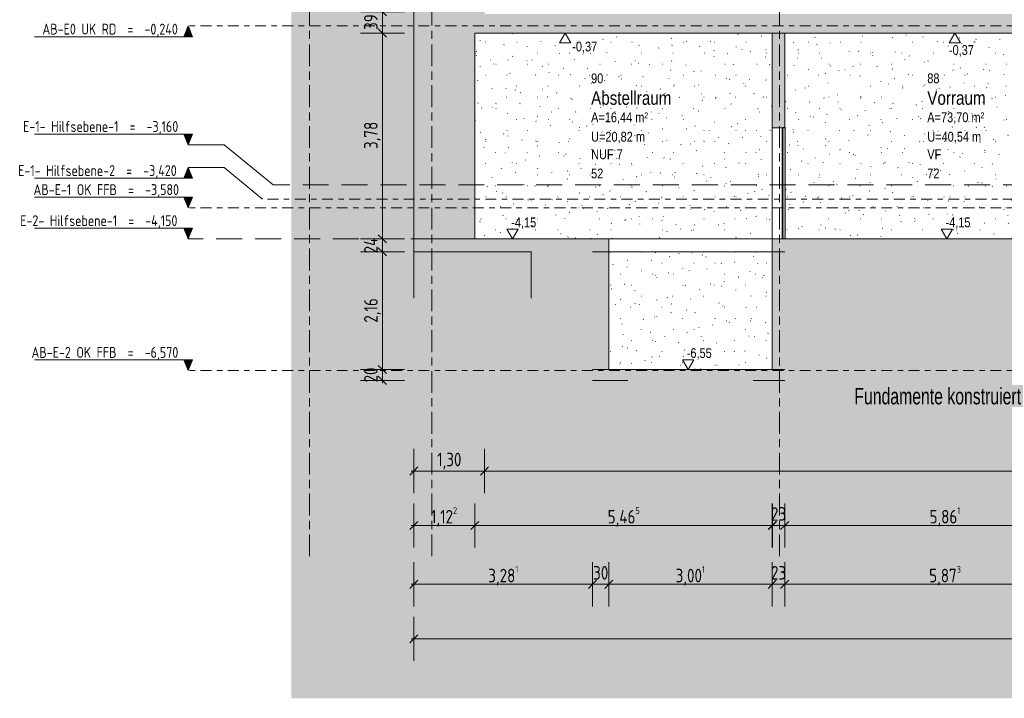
# Model space of a CAD drawing. Header units: metres. Extents: x -34 to 182, y -15 to 869.
# Tile 1 of 46: x -34 to -16, y -15 to -3. Entities that reach past the tile are written whole.
import ezdxf

# ---------------------------------------------------------------- set-up
doc = ezdxf.new("R2010")
doc.units = ezdxf.units.M
for name, pattern in [('_Ebene_', [0.4, 0.2, -0.1, 0, -0.1]), ('_Rasterlinie_', [0.75, 0.4, -0.1, 0.15, -0.1]), ('Abgebrochen', [0.714375, 0.47625, -0.238125])]:
    doc.linetypes.add(name, pattern=pattern)
for name, color, linetype, lineweight in [('A_Bem', 7, 'Continuous', 5), ('A_Bem-100', 7, 'Continuous', 5), ('A_Detailelemente', 7, 'Continuous', 9), ('A_Ebenen', 130, 'Continuous', 5), ('A_Geschossdecken', 7, 'Continuous', 5), ('A_Geschossdecken_Schraffur', 7, 'Continuous', 5), ('A_Hoehenkoten', 124, 'Continuous', 5), ('A_Notizen', 130, 'Continuous', 5), ('A_Raster', 128, 'Continuous', 5), ('A_Raum-Txt', 16, 'Continuous', 5), ('A_Tuer', 128, 'Continuous', 5), ('A_Türen_Element', 128, 'Continuous', 5), ('A_Türen_Rahmen', 128, 'Continuous', 5), ('A_Wand', 244, 'Continuous', 5), ('A_Wand_Schraff', 1, 'Continuous', 5), ('A_Wände_Oberflächenschraffur', 244, 'Continuous', 5)]:
    doc.layers.add(name, color=color, linetype=linetype, lineweight=lineweight)
doc.styles.add('Arial', font='arial.ttf', dxfattribs={"width": 0.8, "height": 0.18})
doc.styles.add('Arial_1', font='arial.ttf', dxfattribs={"width": 0.7, "height": 0.3})
doc.styles.add('Arial_B', font='txt', dxfattribs={"width": 0.8, "height": 0.25})
doc.styles.add('ISOCPEUR', font='isocpeur.ttf', dxfattribs={"width": 0.8, "height": 0.2})
doc.styles.add('ISOCPEUR_1', font='isocpeur.ttf', dxfattribs={"width": 0.8, "height": 0.25})
doc.dimstyles.new('BLB-Standard_2_5_Aussen', dxfattribs={"dimscale": 0.3048, "dimtxt": 0.248995, "dimasz": 0.492126, "dimexe": 1.32874, "dimexo": 0.0625, "dimgap": 0.032808, "dimtad": 1, "dimdec": 1, "dimlfac": 100, "dimrnd": 0.1, "dimdsep": 46, "dimtxsty": 'ISOCPEUR_1', "dimblk1": 'OBLIQUE', "dimblk2": 'OBLIQUE', "dimsah": 1, "dimcen": 0.09, "dimdle": 0.164042, "dimazin": 0, "dimtfac": 1, "dimtdec": 4, "dimtix": 1, "dimtmove": 0, "dimatfit": 3, "dimfxl": 1.32874, "dimfxlon": 1, "dimtvp": 1, "dimtolj": 1, "dimtzin": 0, "dimarcsym": 2})
doc.dimstyles.new('BLB-Standard_2_5_Aussen_1', dxfattribs={"dimscale": 0.3048, "dimtxt": 0.248995, "dimasz": 0.492126, "dimexe": 1.32874, "dimexo": 0.0625, "dimgap": 0.032808, "dimtad": 1, "dimrnd": 0.001, "dimzin": 0, "dimdsep": 46, "dimtxsty": 'ISOCPEUR_1', "dimblk1": 'OBLIQUE', "dimblk2": 'OBLIQUE', "dimsah": 1, "dimcen": 0.09, "dimdle": 0.164042, "dimazin": 0, "dimtfac": 1, "dimtdec": 4, "dimtix": 1, "dimtmove": 0, "dimatfit": 3, "dimfxl": 1.32874, "dimfxlon": 1, "dimtvp": 1, "dimtolj": 1, "dimtzin": 0, "dimarcsym": 2})
pattern_1 = [(0, (15.384, 18.796), (0.765, 0.203), [0.006, -0.567, 0.006, -0.567, -3.059]), (0, (15.384, 18.796), (0.765, 0.203), [-1.147, 0.006, -1.141, 0.006, -0.567, -1.338]), (0, (15.384, 18.796), (0.765, 0.203), [-2.868, 0.006, -0.376, 0.006, -0.95]), (118.513, (15.671, 18.897), (-0.5480598, 0.6024512), [0.007, -0.594, 0.007, -0.594, -3.204]), (118.513, (15.671, 18.897), (-0.5480598, 0.6024512), [-1.202, 0.007, -1.195, 0.007, -0.594, -1.402]), (118.513, (15.671, 18.897), (-0.5480598, 0.6024512), [-3.004, 0.007, -0.394, 0.007, -0.995]), (241.487, (15.767, 19.304), (-0.21666794, -0.80524034), [0.007, -0.594, 0.007, -0.594, -3.204]), (241.487, (15.767, 19.304), (-0.21666794, -0.80524034), [-1.202, 0.007, -1.195, 0.007, -0.594, -1.402]), (241.487, (15.767, 19.304), (-0.21666794, -0.80524034), [-3.004, 0.007, -0.394, 0.007, -0.995])]

# ---------------------------------------------------------------- blocks, each defined once
blk = doc.blocks.new('TU DF 2 - Stahl-Eckzarge flächenbündig - DL - 1200 x 2001-8069408-E')
at = {"layer": 'A_Tuer', "lineweight": 9}
for points in [[(-19.917, -4.92), (-19.917, -4.905), (-19.872, -4.905), (-19.872, -4.895), (-19.882, -4.895), (-19.882, -4.897), (-19.874, -4.897), (-19.874, -4.903), (-19.919, -4.903), (-19.919, -4.918), (-19.93, -4.918), (-19.93, -4.907), (-19.922, -4.907), (-19.922, -4.905), (-19.932, -4.905), (-19.932, -4.92)], [(-19.872, -6.945), (-19.872, -4.909), (-19.917, -4.909), (-19.917, -6.945)]]:
    blk.add_hatch(color=253, dxfattribs=at).paths.add_polyline_path(points, flags=0)
at = {"layer": 'A_Türen_Element', "color": 250, "lineweight": 9}
for p, q in [((-19.917, -4.909), (-19.917, -6.945)), ((-19.872, -4.909), (-19.917, -4.909)), ((-19.872, -6.945), (-19.872, -4.909)), ((-19.917, -6.945), (-19.872, -6.945))]:
    blk.add_line(p, q, dxfattribs=at)
at = {"layer": 'A_Türen_Rahmen', "color": 250, "lineweight": 9}
for p, q in [((-19.922, -4.905), (-19.932, -4.905)), ((-19.932, -4.905), (-19.932, -4.92)), ((-19.932, -4.92), (-19.917, -4.92)), ((-19.932, -4.92), (-19.932, -6.945)), ((-19.93, -4.918), (-19.93, -4.907)), ((-19.93, -4.907), (-19.922, -4.907)), ((-19.919, -4.918), (-19.93, -4.918)), ((-19.922, -4.907), (-19.922, -4.905)), ((-19.922, -4.907), (-19.922, -4.918)), ((-19.874, -4.903), (-19.919, -4.903)), ((-19.919, -4.903), (-19.919, -4.918)), ((-19.917, -4.92), (-19.917, -4.905)), ((-19.917, -4.905), (-19.872, -4.905)), ((-19.872, -4.895), (-19.882, -4.895)), ((-19.882, -4.895), (-19.882, -4.897)), ((-19.882, -4.897), (-19.874, -4.897)), ((-19.874, -4.897), (-19.874, -4.903)), ((-19.872, -4.905), (-19.872, -4.895)), ((-19.872, -4.909), (-19.872, -4.905))]:
    blk.add_line(p, q, dxfattribs=at)
blk = doc.blocks.new('Ebene - Rohbau-1046864-E')
at = {"layer": 'A_Ebenen'}
blk.add_hatch(color=256, dxfattribs=at).paths.add_polyline_path([(26.672, -2.599), (26.592, -2.795), (26.513, -2.599)], flags=0)
at = {"layer": 'A_Ebenen', "color": 170, "lineweight": 9}
for p, q in [((26.513, -2.599), (26.592, -2.795)), ((26.513, -2.599), (29.413, -2.599)), ((26.592, -2.795), (26.672, -2.599))]:
    blk.add_line(p, q, dxfattribs=at)
at = {"layer": 'A_Ebenen', "color": 251, "lineweight": 9}
for p, q in [((26.672, -2.599), (26.513, -2.599)), ((26.513, -2.599), (26.592, -2.795)), ((26.592, -2.795), (26.672, -2.599))]:
    blk.add_line(p, q, dxfattribs=at)
blk = doc.blocks.new('Ebene - Rohbau-1168218-E')
at = {"layer": 'A_Ebenen'}
blk.add_hatch(color=256, dxfattribs=at).paths.add_polyline_path([(26.672, 0.758), (26.513, 0.758), (26.592, 0.955)], flags=0)
at = {"layer": 'A_Ebenen', "color": 251, "lineweight": 9}
for p, q in [((26.592, 0.955), (26.513, 0.758)), ((26.672, 0.758), (26.592, 0.955)), ((26.513, 0.758), (26.672, 0.758))]:
    blk.add_line(p, q, dxfattribs=at)
at = {"layer": 'A_Ebenen', "color": 170, "lineweight": 9}
blk.add_line((26.513, 0.758), (29.413, 0.758), dxfattribs=at)
blk = doc.blocks.new('Höhenkoten - leer-6237472-E')
at = {"layer": 'A_Hoehenkoten'}
for p, q in [((-24.774, -6.765), (-24.982, -6.765)), ((-24.878, -6.945), (-24.982, -6.765)), ((-24.878, -6.945), (-24.774, -6.765))]:
    blk.add_line(p, q, dxfattribs=at)
blk = doc.blocks.new('DIMBLOCK1-E')
at = {"layer": 'A_Bem-100'}
for p, q in [((-20.112, -11.804), (-20.112, -12.614)), ((-20.112, -12.209), (-20.112, -11.804)), ((-19.882, -11.804), (-19.882, -12.614)), ((-19.882, -12.209), (-19.882, -11.804)), ((-20.162, -12.209), (-19.882, -12.209))]:
    blk.add_line(p, q, dxfattribs=at)
at = {"layer": 'A_Bem-100', "lineweight": 9}
for p, q in [((-20.112, -12.209), (-20.187, -12.284)), ((-20.112, -12.209), (-20.037, -12.134)), ((-19.882, -12.209), (-19.957, -12.284)), ((-19.882, -12.209), (-19.807, -12.134))]:
    blk.add_line(p, q, dxfattribs=at)
at = {"layer": 'A_Bem-100', "color": 0, "insert": (-20.134, -11.873), "char_height": 0.25, "width": 0.32865, "attachment_point": 1, "line_spacing_factor": 1.149209, "style": 'ISOCPEUR_1'}
blk.add_mtext('23', dxfattribs=at)
blk = doc.blocks.new('_Oblique')
at = {"color": 0, "linetype": 'ByBlock', "lineweight": -2}
blk.add_line((-0.5, -0.5), (0.5, 0.5), dxfattribs=at)
blk = doc.blocks.new('DIMBLOCK2-E')
at = {"layer": 'A_Bem-100'}
for p, q in [((-19.882, -11.804), (-19.882, -12.614)), ((-19.882, -12.209), (-19.882, -11.804)), ((-14.021, -11.804), (-14.021, -12.614)), ((-14.021, -12.209), (-14.021, -11.804)), ((-19.882, -12.209), (-14.021, -12.209))]:
    blk.add_line(p, q, dxfattribs=at)
at = {"layer": 'A_Bem-100', "lineweight": 9}
for p, q in [((-19.882, -12.209), (-19.957, -12.284)), ((-19.882, -12.209), (-19.807, -12.134)), ((-14.021, -12.209), (-14.096, -12.284)), ((-14.021, -12.209), (-13.946, -12.134))]:
    blk.add_line(p, q, dxfattribs=at)
at = {"layer": 'A_Bem-100', "color": 0, "insert": (-17.224, -11.873), "char_height": 0.25, "width": 0.65432, "attachment_point": 1, "line_spacing_factor": 1.149209, "style": 'ISOCPEUR_1'}
blk.add_mtext('5,86\\A2\\H0.5x;\\S1^  ;\\H2x;', dxfattribs=at)
blk = doc.blocks.new('DIMBLOCK14-E')
at = {"layer": 'A_Bem-100'}
for p, q in [((-26.693, -11.804), (-26.693, -12.614)), ((-26.693, -12.209), (-26.693, -11.804)), ((-25.571, -11.804), (-25.571, -12.614)), ((-25.571, -12.209), (-25.571, -11.804)), ((-26.743, -12.209), (-25.521, -12.209))]:
    blk.add_line(p, q, dxfattribs=at)
at = {"layer": 'A_Bem-100', "lineweight": 9}
for p, q in [((-26.693, -12.209), (-26.768, -12.284)), ((-26.693, -12.209), (-26.618, -12.134)), ((-25.571, -12.209), (-25.646, -12.284)), ((-25.571, -12.209), (-25.496, -12.134))]:
    blk.add_line(p, q, dxfattribs=at)
at = {"layer": 'A_Bem-100', "color": 0, "insert": (-26.377, -11.873), "char_height": 0.25, "width": 0.58859, "attachment_point": 1, "line_spacing_factor": 1.149209, "style": 'ISOCPEUR_1'}
blk.add_mtext('1,12\\A2\\H0.5x;\\S2^  ;\\H2x;', dxfattribs=at)
blk = doc.blocks.new('DIMBLOCK15-E')
at = {"layer": 'A_Bem-100'}
for p, q in [((-25.571, -11.804), (-25.571, -12.614)), ((-25.571, -12.209), (-25.571, -11.804)), ((-20.106, -11.804), (-20.106, -12.614)), ((-20.106, -12.209), (-20.106, -11.804)), ((-20.056, -12.209), (-25.621, -12.209))]:
    blk.add_line(p, q, dxfattribs=at)
at = {"layer": 'A_Bem-100', "lineweight": 9}
for p, q in [((-25.571, -12.209), (-25.646, -12.284)), ((-25.571, -12.209), (-25.496, -12.134)), ((-20.106, -12.209), (-20.181, -12.284)), ((-20.106, -12.209), (-20.031, -12.134))]:
    blk.add_line(p, q, dxfattribs=at)
at = {"layer": 'A_Bem-100', "color": 0, "insert": (-23.133, -11.873), "char_height": 0.25, "width": 0.7081, "attachment_point": 1, "line_spacing_factor": 1.149209, "style": 'ISOCPEUR_1'}
blk.add_mtext('5,46\\A2\\H0.5x;\\S5^  ;\\H2x;', dxfattribs=at)
blk = doc.blocks.new('DIMBLOCK16-E')
at = {"layer": 'A_Bem-100'}
for p, q in [((-26.693, -10.804), (-26.693, -11.614)), ((-26.693, -11.209), (-26.693, -10.804)), ((-25.394, -10.804), (-25.394, -11.614)), ((-25.394, -11.209), (-25.394, -10.804)), ((-26.743, -11.209), (-25.394, -11.209))]:
    blk.add_line(p, q, dxfattribs=at)
at = {"layer": 'A_Bem-100', "lineweight": 9}
for p, q in [((-26.693, -11.209), (-26.618, -11.134)), ((-25.394, -11.209), (-25.319, -11.134)), ((-26.693, -11.209), (-26.768, -11.284)), ((-25.394, -11.209), (-25.469, -11.284))]:
    blk.add_line(p, q, dxfattribs=at)
at = {"layer": 'A_Bem-100', "color": 0, "insert": (-26.264, -10.873), "char_height": 0.25, "width": 0.52883, "attachment_point": 1, "line_spacing_factor": 1.149209, "style": 'ISOCPEUR_1'}
blk.add_mtext('1,30', dxfattribs=at)
blk = doc.blocks.new('DIMBLOCK17-E')
at = {"layer": 'A_Bem-100'}
for p, q in [((-25.394, -10.804), (-25.394, -11.614)), ((-25.394, -11.209), (-25.394, -10.804)), ((-0.871, -10.804), (-0.871, -11.614)), ((-0.871, -11.209), (-0.871, -10.804)), ((-25.394, -11.209), (-0.871, -11.209))]:
    blk.add_line(p, q, dxfattribs=at)
at = {"layer": 'A_Bem-100', "lineweight": 9}
for p, q in [((-25.394, -11.209), (-25.319, -11.134)), ((-0.871, -11.209), (-0.796, -11.134)), ((-25.394, -11.209), (-25.469, -11.284)), ((-0.871, -11.209), (-0.946, -11.284))]:
    blk.add_line(p, q, dxfattribs=at)
at = {"layer": 'A_Bem-100', "color": 0, "insert": (-13.496, -10.873), "char_height": 0.25, "width": 0.87242, "attachment_point": 1, "line_spacing_factor": 1.149209, "style": 'ISOCPEUR_1'}
blk.add_mtext('24,52\\A2\\H0.5x;\\S3^  ;\\H2x;', dxfattribs=at)
blk = doc.blocks.new('DIMBLOCK31-E')
at = {"layer": 'A_Bem-100'}
for p, q in [((-26.693, -12.885), (-26.693, -13.695)), ((-26.693, -13.29), (-26.693, -12.885)), ((-23.412, -12.885), (-23.412, -13.695)), ((-23.412, -13.29), (-23.412, -12.885)), ((-26.743, -13.29), (-23.412, -13.29))]:
    blk.add_line(p, q, dxfattribs=at)
at = {"layer": 'A_Bem-100', "lineweight": 9}
for p, q in [((-26.693, -13.29), (-26.768, -13.365)), ((-26.693, -13.29), (-26.618, -13.215)), ((-23.412, -13.29), (-23.487, -13.365)), ((-23.412, -13.29), (-23.337, -13.215))]:
    blk.add_line(p, q, dxfattribs=at)
at = {"layer": 'A_Bem-100', "color": 0, "insert": (-25.325, -12.954), "char_height": 0.25, "width": 0.65432, "attachment_point": 1, "line_spacing_factor": 1.149209, "style": 'ISOCPEUR_1'}
blk.add_mtext('3,28\\A2\\H0.5x;\\S1^  ;\\H2x;', dxfattribs=at)
blk = doc.blocks.new('DIMBLOCK32-E')
at = {"layer": 'A_Bem-100'}
for p, q in [((-23.412, -12.885), (-23.412, -13.695)), ((-23.412, -13.29), (-23.412, -12.885)), ((-23.112, -12.885), (-23.112, -13.695)), ((-23.112, -13.29), (-23.112, -12.885)), ((-23.412, -13.29), (-23.112, -13.29))]:
    blk.add_line(p, q, dxfattribs=at)
at = {"layer": 'A_Bem-100', "lineweight": 9}
for p, q in [((-23.412, -13.29), (-23.487, -13.365)), ((-23.412, -13.29), (-23.337, -13.215)), ((-23.112, -13.29), (-23.187, -13.365)), ((-23.112, -13.29), (-23.037, -13.215))]:
    blk.add_line(p, q, dxfattribs=at)
at = {"layer": 'A_Bem-100', "color": 0, "insert": (-23.399, -12.954), "char_height": 0.25, "width": 0.32865, "attachment_point": 1, "line_spacing_factor": 1.149209, "style": 'ISOCPEUR_1'}
blk.add_mtext('30', dxfattribs=at)
blk = doc.blocks.new('DIMBLOCK33-E')
at = {"layer": 'A_Bem-100'}
for p, q in [((-23.112, -12.885), (-23.112, -13.695)), ((-23.112, -13.29), (-23.112, -12.885)), ((-20.112, -12.885), (-20.112, -13.695)), ((-20.112, -13.29), (-20.112, -12.885)), ((-23.112, -13.29), (-20.112, -13.29))]:
    blk.add_line(p, q, dxfattribs=at)
at = {"layer": 'A_Bem-100', "lineweight": 9}
for p, q in [((-23.112, -13.29), (-23.187, -13.365)), ((-23.112, -13.29), (-23.037, -13.215)), ((-20.112, -13.29), (-20.187, -13.365)), ((-20.112, -13.29), (-20.037, -13.215))]:
    blk.add_line(p, q, dxfattribs=at)
at = {"layer": 'A_Bem-100', "color": 0, "insert": (-21.885, -12.954), "char_height": 0.25, "width": 0.65432, "attachment_point": 1, "line_spacing_factor": 1.149209, "style": 'ISOCPEUR_1'}
blk.add_mtext('3,00\\A2\\H0.5x;\\S1^  ;\\H2x;', dxfattribs=at)
blk = doc.blocks.new('DIMBLOCK34-E')
at = {"layer": 'A_Bem-100'}
for p, q in [((-20.112, -12.885), (-20.112, -13.695)), ((-20.112, -13.29), (-20.112, -12.885)), ((-19.882, -12.885), (-19.882, -13.695)), ((-19.882, -13.29), (-19.882, -12.885)), ((-20.112, -13.29), (-19.882, -13.29))]:
    blk.add_line(p, q, dxfattribs=at)
at = {"layer": 'A_Bem-100', "lineweight": 9}
for p, q in [((-20.112, -13.29), (-20.187, -13.365)), ((-20.112, -13.29), (-20.037, -13.215)), ((-19.882, -13.29), (-19.957, -13.365)), ((-19.882, -13.29), (-19.807, -13.215))]:
    blk.add_line(p, q, dxfattribs=at)
at = {"layer": 'A_Bem-100', "color": 0, "insert": (-20.134, -12.954), "char_height": 0.25, "width": 0.32865, "attachment_point": 1, "line_spacing_factor": 1.149209, "style": 'ISOCPEUR_1'}
blk.add_mtext('23', dxfattribs=at)
blk = doc.blocks.new('DIMBLOCK35-E')
at = {"layer": 'A_Bem-100'}
for p, q in [((-19.882, -12.885), (-19.882, -13.695)), ((-19.882, -13.29), (-19.882, -12.885)), ((-14.009, -12.885), (-14.009, -13.695)), ((-14.009, -13.29), (-14.009, -12.885)), ((-19.882, -13.29), (-14.009, -13.29))]:
    blk.add_line(p, q, dxfattribs=at)
at = {"layer": 'A_Bem-100', "lineweight": 9}
for p, q in [((-19.882, -13.29), (-19.957, -13.365)), ((-19.882, -13.29), (-19.807, -13.215)), ((-14.009, -13.29), (-14.084, -13.365)), ((-14.009, -13.29), (-13.934, -13.215))]:
    blk.add_line(p, q, dxfattribs=at)
at = {"layer": 'A_Bem-100', "color": 0, "insert": (-17.231, -12.954), "char_height": 0.25, "width": 0.68419, "attachment_point": 1, "line_spacing_factor": 1.149209, "style": 'ISOCPEUR_1'}
blk.add_mtext('5,87\\A2\\H0.5x;\\S3^  ;\\H2x;', dxfattribs=at)
blk = doc.blocks.new('DIMBLOCK68-E')
at = {"layer": 'A_Bem-100'}
for p, q in [((-26.864, -9.345), (-27.674, -9.345)), ((-27.269, -9.595), (-27.269, -9.345)), ((-27.269, -9.345), (-26.864, -9.345)), ((-26.864, -9.545), (-27.674, -9.545)), ((-27.269, -9.545), (-26.864, -9.545))]:
    blk.add_line(p, q, dxfattribs=at)
at = {"layer": 'A_Bem-100', "lineweight": 9}
for p, q in [((-27.269, -9.345), (-27.344, -9.27)), ((-27.269, -9.345), (-27.194, -9.42)), ((-27.269, -9.545), (-27.344, -9.47)), ((-27.269, -9.545), (-27.194, -9.62))]:
    blk.add_line(p, q, dxfattribs=at)
at = {"layer": 'A_Bem-100', "color": 0, "insert": (-27.606, -9.582), "char_height": 0.25, "width": 0.32865, "attachment_point": 1, "rotation": 90, "line_spacing_factor": 1.149209, "style": 'ISOCPEUR_1'}
blk.add_mtext('20', dxfattribs=at)
blk = doc.blocks.new('DIMBLOCK69-E')
at = {"layer": 'A_Bem-100'}
for p, q in [((-26.864, -7.185), (-27.674, -7.185)), ((-27.269, -9.345), (-27.269, -7.185)), ((-27.269, -7.185), (-26.864, -7.185)), ((-26.864, -9.345), (-27.674, -9.345)), ((-27.269, -9.345), (-26.864, -9.345))]:
    blk.add_line(p, q, dxfattribs=at)
at = {"layer": 'A_Bem-100', "lineweight": 9}
for p, q in [((-27.269, -7.185), (-27.344, -7.11)), ((-27.269, -7.185), (-27.194, -7.26)), ((-27.269, -9.345), (-27.344, -9.27)), ((-27.269, -9.345), (-27.194, -9.42))]:
    blk.add_line(p, q, dxfattribs=at)
at = {"layer": 'A_Bem-100', "color": 0, "insert": (-27.606, -8.485), "char_height": 0.25, "width": 0.52883, "attachment_point": 1, "rotation": 90, "line_spacing_factor": 1.149209, "style": 'ISOCPEUR_1'}
blk.add_mtext('2,16', dxfattribs=at)
blk = doc.blocks.new('DIMBLOCK70-E')
at = {"layer": 'A_Bem-100'}
for p, q in [((-26.864, -6.945), (-27.674, -6.945)), ((-27.269, -7.185), (-27.269, -6.945)), ((-27.269, -6.945), (-26.864, -6.945)), ((-26.864, -7.185), (-27.674, -7.185)), ((-27.269, -7.185), (-26.864, -7.185))]:
    blk.add_line(p, q, dxfattribs=at)
at = {"layer": 'A_Bem-100', "lineweight": 9}
for p, q in [((-27.269, -6.945), (-27.344, -6.87)), ((-27.269, -6.945), (-27.194, -7.02)), ((-27.269, -7.185), (-27.344, -7.11)), ((-27.269, -7.185), (-27.194, -7.26))]:
    blk.add_line(p, q, dxfattribs=at)
at = {"layer": 'A_Bem-100', "color": 0, "insert": (-27.606, -7.212), "char_height": 0.25, "width": 0.35255, "attachment_point": 1, "rotation": 90, "line_spacing_factor": 1.149209, "style": 'ISOCPEUR_1'}
blk.add_mtext('24', dxfattribs=at)
blk = doc.blocks.new('DIMBLOCK71-E')
at = {"layer": 'A_Bem-100'}
for p, q in [((-27.674, -3.165), (-26.864, -3.165)), ((-27.269, -3.165), (-27.674, -3.165)), ((-27.269, -6.945), (-27.269, -3.165)), ((-26.864, -6.945), (-27.674, -6.945)), ((-27.269, -6.945), (-26.864, -6.945))]:
    blk.add_line(p, q, dxfattribs=at)
at = {"layer": 'A_Bem-100', "lineweight": 9}
for p, q in [((-27.269, -3.165), (-27.344, -3.09)), ((-27.269, -3.165), (-27.194, -3.24)), ((-27.269, -6.945), (-27.344, -6.87)), ((-27.269, -6.945), (-27.194, -7.02))]:
    blk.add_line(p, q, dxfattribs=at)
at = {"layer": 'A_Bem-100', "color": 0, "insert": (-27.606, -5.295), "char_height": 0.25, "width": 0.57664, "attachment_point": 1, "rotation": 90, "line_spacing_factor": 1.149209, "style": 'ISOCPEUR_1'}
blk.add_mtext('3,78', dxfattribs=at)
blk = doc.blocks.new('DIMBLOCK72-E')
at = {"layer": 'A_Bem-100', "lineweight": 9}
for p, q in [((-27.269, -2.775), (-27.344, -2.7)), ((-27.269, -2.775), (-27.194, -2.85)), ((-27.269, -3.165), (-27.344, -3.09)), ((-27.269, -3.165), (-27.194, -3.24))]:
    blk.add_line(p, q, dxfattribs=at)
at = {"layer": 'A_Bem-100'}
for p, q in [((-27.674, -2.775), (-26.864, -2.775)), ((-27.269, -2.775), (-27.674, -2.775)), ((-27.269, -3.165), (-27.269, -2.775)), ((-27.674, -3.165), (-26.864, -3.165)), ((-27.269, -3.165), (-27.674, -3.165))]:
    blk.add_line(p, q, dxfattribs=at)
at = {"layer": 'A_Bem-100', "color": 0, "insert": (-27.606, -3.107), "char_height": 0.25, "width": 0.32865, "attachment_point": 1, "rotation": 90, "line_spacing_factor": 1.149209, "style": 'ISOCPEUR_1'}
blk.add_mtext('39', dxfattribs=at)
blk = doc.blocks.new('DIMBLOCK82-E')
at = {"layer": 'A_Bem-100'}
for p, q in [((-26.693, -13.885), (-26.693, -14.695)), ((-26.693, -14.29), (-26.693, -13.885)), ((22.453, -13.885), (22.453, -14.695)), ((22.453, -14.29), (22.453, -13.885)), ((-26.743, -14.29), (22.503, -14.29))]:
    blk.add_line(p, q, dxfattribs=at)
at = {"layer": 'A_Bem-100', "lineweight": 9}
for p, q in [((-26.693, -14.29), (-26.618, -14.215)), ((22.453, -14.29), (22.528, -14.215)), ((-26.693, -14.29), (-26.768, -14.365)), ((22.453, -14.29), (22.378, -14.365))]:
    blk.add_line(p, q, dxfattribs=at)
at = {"layer": 'A_Bem-100', "color": 0, "insert": (-2.474, -13.954), "char_height": 0.25, "width": 0.84852, "attachment_point": 1, "line_spacing_factor": 1.149209, "style": 'ISOCPEUR_1'}
blk.add_mtext('49,14\\A2\\H0.5x;\\S6^  ;\\H2x;', dxfattribs=at)

msp = doc.modelspace()

# ---------------------------------------------------------------- hatches: boundary and pattern name
at = {"layer": 'A_Detailelemente'}
msp.add_hatch(color=254, dxfattribs=at).paths.add_polyline_path([(-28.9424, -15.3838), (26.0353, -15.3838), (26.0353, -4.2673), (25.1763, -4.2666), (24.1185, -4.2651), (22.4528, -4.2651), (22.4528, -9.5651), (22.8028, -9.5651), (22.8028, -10.0651), (21.8128, -10.0651), (21.8128, -9.5651), (16.706, -9.5651), (16.706, -10.0651), (15.696, -10.0651), (15.696, -9.5651), (-0.361, -9.5651), (-0.361, -10.0651), (-1.361, -10.0651), (-1.361, -9.5651), (-13.375, -9.5651), (-13.375, -10.0651), (-14.3709, -10.0651), (-14.3709, -9.5651), (-14.026, -9.5651), (-14.026, -7.1851), (-19.8818, -7.1851), (-19.8818, -9.5451), (-19.5319, -9.5451), (-19.5319, -10.0451), (-20.4618, -10.0451), (-20.4618, -9.5451), (-22.7623, -9.5451), (-22.7623, -10.0451), (-23.7623, -10.0451), (-23.7623, -9.5451), (-23.4123, -9.5451), (-23.4123, -7.1851), (-24.5344, -7.1851), (-24.5344, -8.0351), (-26.6944, -8.0351), (-26.6944, -9.3651), (-28.9424, -9.3651), (-28.9424, -14.9589)], flags=0)
at = {"layer": 'A_Geschossdecken', "lineweight": 9}
msp.add_hatch(color=254, dxfattribs=at).paths.add_polyline_path([(-28.9424, -9.3651), (-26.6944, -9.3651), (-26.6933, -1.2603), (-28.9424, -1.2603), (-28.9424, -9.2271)], flags=0)
at = {"layer": 'A_Geschossdecken_Schraffur', "lineweight": 9}
for points in [[(-13.6783, -3.1651), (-13.6783, -2.8151), (-26.1321, -2.8151), (-26.1321, -3.1651), (-13.7209, -3.1651)], [(-24.5371, -8.0351), (-24.5371, -7.1851), (-26.6933, -7.1851), (-26.6933, -8.0351)], [(-19.8818, -9.5451), (-19.8818, -9.3451), (-23.4123, -9.3451), (-23.4123, -9.5451), (-20.4618, -9.5451)]]:
    msp.add_hatch(color=253, dxfattribs=at).paths.add_polyline_path(points, flags=0)
h = msp.add_hatch(color=253, dxfattribs=at)
h.paths.add_polyline_path([(-19.5319, -7.1851), (-13.7209, -7.1851), (-13.7209, -6.9451), (-20.1118, -6.9451), (-20.1118, -7.1851), (-19.8818, -7.1851)], flags=0)
h.paths.add_polyline_path([(-26.6933, -7.1851), (-23.1123, -7.1851), (-23.1123, -6.9451), (-26.6933, -6.9451)], flags=0)
h = msp.add_hatch(color=253, dxfattribs=at)
h.paths.add_polyline_path([(-22.7623, -10.0451), (-22.7623, -9.5451), (-23.7623, -9.5451), (-23.7623, -10.0451), (-23.4123, -10.0451)], flags=0)
h.paths.add_polyline_path([(-19.5319, -10.0451), (-19.5319, -9.5451), (-20.4618, -9.5451), (-20.4618, -10.0451)], flags=0)
at = {"layer": 'A_Wand_Schraff', "lineweight": 9}
for points in [[(-26.1321, -3.0351), (-26.1321, -2.8151), (-25.3937, -2.8151), (-25.3937, 0.9549), (-26.6933, 0.9549), (-26.6933, -3.0351)], [(-25.5709, -6.9451), (-25.5709, -3.1651), (-26.1321, -3.1651), (-26.1321, -3.0351), (-26.6933, -3.0351), (-26.6933, -6.9451)], [(-19.8823, -4.9051), (-19.8823, -3.1651), (-20.1123, -3.1651), (-20.1123, -4.9051)], [(-23.4123, -9.3451), (-23.1123, -9.3451), (-23.1123, -7.1851), (-23.4123, -7.1851), (-23.4123, -8.0351)], [(-19.8818, -9.3451), (-19.8818, -7.1851), (-20.1118, -7.1851), (-20.1118, -9.3451)]]:
    msp.add_hatch(color=253, dxfattribs=at).paths.add_polyline_path(points, flags=0)
at = {"layer": 'A_Wände_Oberflächenschraffur'}
h = msp.add_hatch(dxfattribs=at)
h.set_pattern_fill('FP_6', style=0, pattern_type=2)
h.set_pattern_definition(pattern_1)
h.paths.add_polyline_path([(-25.5709, -6.9451), (-20.113, -6.9451), (-20.113, -3.1651), (-25.5709, -3.1651), (-25.5709, -4.1523)], flags=0)
h.paths.add_polyline_path([(-15.198, -6.9451), (-14.031, -6.9451), (-14.0309, -4.8951), (-14.0252, -4.8951), (-14.0252, -3.1651), (-19.8823, -3.1651), (-19.8823, -4.8951), (-19.8723, -4.8951), (-19.8723, -6.9451), (-18.6341, -6.9451)], flags=0)
h.paths.add_polyline_path([(-19.8744, -4.9031), (-19.8743, -4.9031), (-19.8744, -4.9031)], flags=0)
h = msp.add_hatch(dxfattribs=at)
h.set_pattern_fill('FP_6', style=0, pattern_type=2)
h.set_pattern_definition(pattern_1)
h.paths.add_polyline_path([(-20.1118, -9.3451), (-20.1118, -7.1851), (-23.1123, -7.1851), (-23.1123, -9.3451), (-22.0702, -9.3451)], flags=0)

# ---------------------------------------------------------------- linework, layer by layer
at = {"layer": 'A_Ebenen', "color": 170, "linetype": '_Ebene_', "lineweight": 9}
for p, q in [((26.5924, -3.0351), (-30.8344, -3.0351)), ((25.3224, -6.2151), (-29.4728, -6.2151)), ((26.5924, -6.3751), (-30.8344, -6.3751)), ((26.5924, -9.3651), (-30.8344, -9.3651))]:
    msp.add_line(p, q, dxfattribs=at)
at = {"layer": 'A_Ebenen', "color": 31}
for p, q in [((-30.1732, -5.2159), (-30.8344, -5.2159)), ((-29.2764, -5.9551), (-30.1732, -5.2159))]:
    msp.add_line(p, q, dxfattribs=at)
at = {"layer": 'A_Ebenen', "color": 170, "lineweight": 9}
for p, q in [((-30.1732, -5.633), (-30.8344, -5.633)), ((-29.4728, -6.2151), (-30.1732, -5.633))]:
    msp.add_line(p, q, dxfattribs=at)
at = {"layer": 'A_Ebenen', "color": 31, "linetype": 'Abgebrochen'}
for p, q in [((25.3224, -5.9551), (-29.2764, -5.9551)), ((26.5924, -6.9451), (-30.8344, -6.9451))]:
    msp.add_line(p, q, dxfattribs=at)
at = {"layer": 'A_Geschossdecken', "color": 253, "lineweight": 9}
for p, q in [((-26.6933, -7.1851), (-26.6933, -1.2603)), ((-26.6933, -8.0351), (-26.6933, -7.1851))]:
    msp.add_line(p, q, dxfattribs=at)
at = {"layer": 'A_Geschossdecken', "color": 250, "lineweight": 9}
for p, q in [((-25.5709, -3.1651), (-14.0209, -3.1651)), ((-26.6933, -6.9451), (-26.6933, -7.1851)), ((-20.1124, -6.9451), (-26.6933, -6.9451)), ((-23.1123, -7.1851), (-23.1123, -6.9451)), ((-13.7209, -6.9451), (-20.1118, -6.9451)), ((-20.1118, -6.9451), (-20.1118, -7.1851)), ((-24.5344, -7.1851), (-26.6933, -7.1851)), ((-24.5371, -8.0351), (-24.5371, -7.1851)), ((-19.8818, -7.1851), (-23.4123, -7.1851)), ((-20.1118, -9.3451), (-23.1123, -9.3451)), ((-23.4123, -9.5451), (-22.7623, -9.5451)), ((-20.4618, -9.5451), (-19.8818, -9.5451))]:
    msp.add_line(p, q, dxfattribs=at)
at = {"layer": 'A_Raster', "linetype": '_Rasterlinie_', "lineweight": 9}
for p, q in [((-28.6082, -12.7741), (-28.6082, 6.7822)), ((-26.3586, -12.7741), (-26.3586, 6.7822)), ((-19.9786, -12.7741), (-19.9786, 6.7822))]:
    msp.add_line(p, q, dxfattribs=at)
at = {"layer": 'A_Wand', "color": 250, "lineweight": 9}
for p, q in [((-26.6933, 0.9549), (-26.6933, -6.9451)), ((-25.5709, -6.9451), (-25.5709, -3.1651)), ((-20.113, -3.1651), (-20.113, -6.9451)), ((-20.1123, -3.1651), (-20.1123, -4.9051)), ((-19.8823, -4.9051), (-19.8823, -3.1651)), ((-20.1124, -4.9051), (-19.8823, -4.9051)), ((-20.1124, -6.9451), (-20.1124, -4.9051)), ((-19.8824, -4.9051), (-19.8824, -4.9091)), ((-23.1123, -9.3451), (-23.1123, -7.1851)), ((-20.1118, -7.1851), (-20.1118, -9.3451)), ((-23.4123, -9.3451), (-23.1123, -9.3451)), ((-20.1118, -9.3451), (-19.8818, -9.3451))]:
    msp.add_line(p, q, dxfattribs=at)

# ---------------------------------------------------------------- block references
at = {"layer": 'A_Ebenen', "color": 251, "lineweight": 9, "extrusion": (0, 0, -1)}
for name, p in [('Ebene - Rohbau-1168218-E', (4.242, -3.99)), ('Ebene - Rohbau-1046864-E', (4.242, -2.4208)), ('Ebene - Rohbau-1168218-E', (4.242, -6.5879)), ('Ebene - Rohbau-1046864-E', (4.242, -3.58)), ('Ebene - Rohbau-1046864-E', (4.242, -4.15)), ('Ebene - Rohbau-1046864-E', (4.242, -6.57))]:
    msp.add_blockref(name, p, dxfattribs=at)
at = {"layer": 'A_Hoehenkoten', "extrusion": (0, 0, -1), "rotation": 180}
for p in [(-0.9658, -10.1102), (-8.1199, -10.1102)]:
    msp.add_blockref('Höhenkoten - leer-6237472-E', p, dxfattribs=at)
at = {"layer": 'A_Hoehenkoten'}
for p in [(0, 0), (7.9733, 0), (3.2228, -2.4)]:
    msp.add_blockref('Höhenkoten - leer-6237472-E', p, dxfattribs=at)
at = {"layer": 'A_Tuer', "color": 250, "lineweight": 9}
msp.add_blockref('TU DF 2 - Stahl-Eckzarge flächenbündig - DL - 1200 x 2001-8069408-E', (0, 0), dxfattribs=at)

# ---------------------------------------------------------------- texts
at = {"layer": 'A_Ebenen', "color": 7, "char_height": 0.2, "attachment_point": 1, "style": 'ISOCPEUR'}
for s, insert, width in [('AB-E0 UK RD  =  -0,240', (-33.5108, -2.9932), 3.072066), ('E-1- Hilfsebene-1  =  -3,160', (-33.8652, -4.7817), 3.501771), ('E-1- Hilfsebene-2  =  -3,420', (-33.9556, -5.5911), 3.6108), ('AB-E-1 OK FFB  =  -3,580', (-33.6748, -5.9409), 3.270885), ('E-2- Hilfsebene-1  =  -4,150', (-33.918, -6.5109), 3.565906), ('AB-E-2 OK FFB  =  -6,570', (-33.7116, -8.9309), 3.315779)]:
    msp.add_mtext(s, dxfattribs=dict(at, insert=insert, width=width))
at = {"layer": 'A_Hoehenkoten', "char_height": 0.18, "width": 0.542095, "attachment_point": 1, "line_spacing_factor": 0.941778, "style": 'Arial'}
for s, insert in [('-0,37', (-23.7828, -3.3226)), ('-0,37', (-16.8678, -3.3868)), ('-4,15', (-24.9041, -6.5529)), ('-4,15', (-16.9308, -6.5529)), ('-6,55', (-21.6813, -8.9529))]:
    msp.add_mtext(s, dxfattribs=dict(at, insert=insert))
at = {"layer": 'A_Notizen', "color": 7, "insert": (-18.6049, -9.6847), "char_height": 0.3, "width": 3.832868, "attachment_point": 1, "style": 'Arial_1'}
msp.add_mtext('Fundamente konstruiert', dxfattribs=at)
at = {"layer": 'A_Raum-Txt', "attachment_point": 1}
for s, insert, char_height, width, style in [('90', (-23.4375, -3.9075), 0.18, 0.269367, 'Arial'), ('88', (-17.2652, -3.9075), 0.18, 0.269367, 'Arial'), ('Abstellraum', (-23.4375, -4.2329), 0.25, 1.949704, 'Arial_B'), ('Vorraum', (-17.2652, -4.2329), 0.25, 1.391729, 'Arial_B'), ('A=16,44 m²', (-23.4375, -4.6228), 0.18, 1.244219, 'Arial'), ('A=73,70 m²', (-17.2652, -4.6228), 0.18, 1.244219, 'Arial'), ('U=20,82 m', (-23.4375, -4.9794), 0.18, 1.180084, 'Arial'), ('U=40,54 m', (-17.2652, -4.9794), 0.18, 1.180084, 'Arial'), ('NUF 7', (-23.4375, -5.3021), 0.18, 0.692658, 'Arial'), ('VF', (-17.2652, -5.3021), 0.18, 0.307848, 'Arial'), ('52', (-23.4375, -5.6547), 0.18, 0.269367, 'Arial'), ('72', (-17.2652, -5.6547), 0.18, 0.269367, 'Arial')]:
    msp.add_mtext(s, dxfattribs=dict(at, insert=insert, char_height=char_height, width=width, style=style))

# ---------------------------------------------------------------- dimensions: what is measured, and where the dimension line sits
at = {"layer": 'A_Bem'}
for base, p1, p2, dimstyle, override, picture, middle in [((-27.2691, -2.7751), (-27.6741, -3.1651), (-27.6741, -2.7751), 'BLB-Standard_2_5_Aussen', {"dimpost": '<>', "dimfxl": 0.39}, 'DIMBLOCK72-E', (-27.4041, -2.9701)), ((-27.2691, -3.1651), (-26.8641, -6.9451), (-27.6741, -3.1651), 'BLB-Standard_2_5_Aussen_1', {"dimpost": '<>', "dimfxl": 3.865812}, 'DIMBLOCK71-E', (-27.4041, -5.0551)), ((-27.2691, -6.9451), (-26.8641, -7.1851), (-26.8641, -6.9451), 'BLB-Standard_2_5_Aussen', {"dimpost": '<>', "dimfxl": 0.24}, 'DIMBLOCK70-E', (-27.4041, -7.0651)), ((-27.2691, -7.1851), (-26.8641, -9.3451), (-26.8641, -7.1851), 'BLB-Standard_2_5_Aussen_1', {"dimpost": '<>', "dimfxl": 2.16}, 'DIMBLOCK69-E', (-27.4041, -8.2651)), ((-27.2691, -9.3451), (-26.8641, -9.5451), (-26.8641, -9.3451), 'BLB-Standard_2_5_Aussen', {"dimpost": '<>', "dimfxl": 0.2}, 'DIMBLOCK68-E', (-27.4041, -9.4451))]:
    dim = msp.add_linear_dim(base=base, p1=p1, p2=p2, angle=90, dimstyle=dimstyle, override=override, dxfattribs=at)
    dim.commit()
    dim.dimension.update_dxf_attribs({"geometry": picture, "text_midpoint": middle})
for base, p1, p2, dimstyle, override, picture, middle in [((-25.3937, -11.2092), (-26.6933, -10.8042), (-25.3937, -10.8042), 'BLB-Standard_2_5_Aussen_1', {"dimpost": '<>', "dimfxl": 1.299612}, 'DIMBLOCK16-E', (-26.0435, -11.0742)), ((-19.8818, -12.2092), (-20.1118, -11.8042), (-19.8818, -11.8042), 'BLB-Standard_2_5_Aussen', {"dimpost": '<>', "dimfxl": 0.230004}, 'DIMBLOCK1-E', (-19.9968, -12.0742)), ((-23.1123, -13.2905), (-23.4123, -12.8855), (-23.1123, -12.8855), 'BLB-Standard_2_5_Aussen', {"dimpost": '<>', "dimfxl": 0.3}, 'DIMBLOCK32-E', (-23.2623, -13.1555)), ((-19.8819, -13.2905), (-20.1118, -12.8855), (-19.8819, -12.8855), 'BLB-Standard_2_5_Aussen', {"dimpost": '<>', "dimfxl": 0.229924}, 'DIMBLOCK34-E', (-19.9968, -13.1555))]:
    dim = msp.add_linear_dim(base=base, p1=p1, p2=p2, dimstyle=dimstyle, override=override, dxfattribs=at)
    dim.commit()
    dim.dimension.update_dxf_attribs({"geometry": picture, "text_midpoint": middle})
for base, p1, p2, text, override, picture, middle in [((-0.8711, -11.2092), (-25.3937, -10.8042), (-0.8711, -10.8042), '\\A1;24,52\\Q;{\\A1;{\\H0.5x;\\S3^ ;}}', {"dimpost": '<>', "dimfxl": 24.522562}, 'DIMBLOCK17-E', (-13.1324, -11.0492)), ((-25.5709, -12.2092), (-26.6933, -11.8042), (-25.5709, -11.8042), '\\A1;1,12\\Q;{\\A1;{\\H0.5x;\\S2^ ;}}', {"dimpost": '<>', "dimfxl": 1.122392}, 'DIMBLOCK14-E', (-26.1321, -12.0492)), ((-25.5709, -12.2092), (-20.1059, -11.8042), (-25.5709, -11.8042), '\\A1;5,46\\Q;{\\A1;{\\H0.5x;\\S5^ ;}}', {"dimpost": '<>', "dimfxl": 5.464946}, 'DIMBLOCK15-E', (-22.8384, -12.0492)), ((-14.0209, -12.2092), (-19.8818, -11.8042), (-14.0209, -11.8042), '\\A1;5,86\\Q;{\\A1;{\\H0.5x;\\S1^ ;}}', {"dimpost": '<>', "dimfxl": 5.860959}, 'DIMBLOCK2-E', (-16.9513, -12.0492)), ((-23.4123, -13.2905), (-26.6933, -12.8855), (-23.4123, -12.8855), '\\A1;3,28\\Q;{\\A1;{\\H0.5x;\\S1^ ;}}', {"dimpost": '<>', "dimfxl": 3.280921}, 'DIMBLOCK31-E', (-25.0528, -13.1305)), ((-20.1118, -13.2905), (-23.1123, -12.8855), (-20.1118, -12.8855), '\\A1;3,00\\Q;{\\A1;{\\H0.5x;\\S1^ ;}}', {"dimpost": '<>', "dimfxl": 3.000559}, 'DIMBLOCK33-E', (-21.6121, -13.1305)), ((-14.0091, -13.2905), (-19.8819, -12.8855), (-14.0091, -12.8855), '\\A1;5,87\\Q;{\\A1;{\\H0.5x;\\S3^ ;}}', {"dimpost": '<>', "dimfxl": 5.872744}, 'DIMBLOCK35-E', (-16.9455, -13.1305)), ((22.4528, -14.2905), (-26.6933, -13.8855), (22.4528, -13.8855), '\\A1;49,14\\Q;{\\A1;{\\H0.5x;\\S6^ ;}}', {"dimpost": '<>', "dimfxl": 49.146051}, 'DIMBLOCK82-E', (-2.1202, -14.1305))]:
    dim = msp.add_linear_dim(base=base, p1=p1, p2=p2, text=text, dimstyle='BLB-Standard_2_5_Aussen_1', override=override, dxfattribs=at)
    dim.commit()
    dim.dimension.update_dxf_attribs({"geometry": picture, "text_midpoint": middle})

doc.saveas('drawing.dxf')
